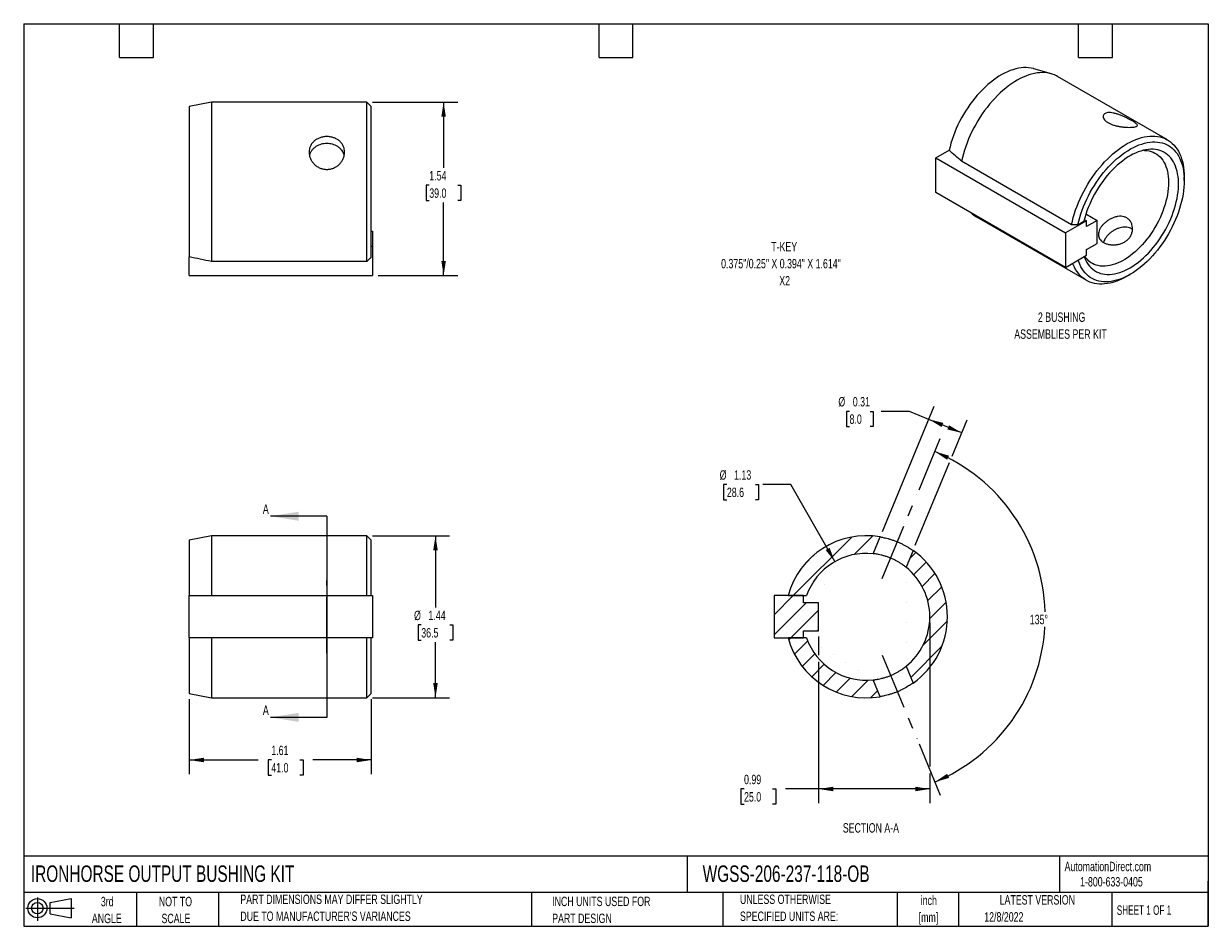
# Model space of a CAD drawing. Header units: inches. Extents: x 0.2 to 10.8, y 0.2 to 8.2.
import ezdxf

# ---------------------------------------------------------------- set-up
doc = ezdxf.new("R2010")
doc.units = ezdxf.units.IN
doc.header["$MEASUREMENT"] = 0
doc.linetypes.add('CENTERX2', pattern=[0.8, 0.5, -0.1, 0.1, -0.1])
for name, color, linetype in [('CENTER', 40, 'CENTERX2'), ('HATCH', 6, 'Continuous'), ('SLD-DEFPOINTS', 7, 'Continuous')]:
    doc.layers.add(name, color=color, linetype=linetype)
doc.layers.add('DIMENSIONS', color=140, linetype='Continuous', lineweight=25)
doc.layers.add('TEXT', color=140, linetype='Continuous', lineweight=25)
doc.styles.add('SLDTEXTSTYLE0', font='TXT', dxfattribs={"width": 0.7})
doc.styles.add('SLDTEXTSTYLE1', font='TXT', dxfattribs={"width": 0.65})
doc.dimstyles.new('SLDDIMSTYLE0', dxfattribs={"dimtxt": 0.084961, "dimasz": 0.13, "dimexe": 0, "dimexo": 0.0625, "dimgap": 0.02124, "dimtad": 0, "dimtih": 1, "dimtoh": 1, "dimrnd": 1e-09, "dimzin": 12, "dimdsep": 46, "dimtxsty": 'SLDTEXTSTYLE0', "dimsah": 1, "dimcen": 0.09, "dimadec": 0, "dimazin": 3, "dimtfac": 1, "dimtofl": 0, "dimtmove": 0, "dimatfit": 3, "dimfxl": 0, "dimfrac": 2, "dimtolj": 1, "dimtzin": 12, "dimarcsym": 0})
doc.dimstyles.new('SLDDIMSTYLE1', dxfattribs={"dimtxt": 0.084961, "dimasz": 0.13, "dimexe": 0, "dimexo": 0.0625, "dimgap": 0.02124, "dimtad": 0, "dimtih": 1, "dimtoh": 1, "dimdec": 4, "dimzin": 12, "dimdsep": 46, "dimtxsty": 'SLDTEXTSTYLE0', "dimsah": 1, "dimcen": 0.09, "dimadec": 0, "dimazin": 3, "dimtfac": 1, "dimtdec": 0, "dimtofl": 0, "dimtmove": 0, "dimatfit": 3, "dimfxl": 0, "dimfrac": 2, "dimtolj": 1, "dimtzin": 12, "dimarcsym": 0})
doc.dimstyles.new('SLDDIMSTYLE2', dxfattribs={"dimtxt": 0.084961, "dimasz": 0.13, "dimexe": 0, "dimexo": 0.0625, "dimgap": 0.02124, "dimtad": 0, "dimtih": 1, "dimtoh": 1, "dimrnd": 1e-09, "dimdsep": 46, "dimtxsty": 'SLDTEXTSTYLE0', "dimsah": 1, "dimcen": 0.09, "dimadec": 0, "dimazin": 2, "dimtfac": 1, "dimtofl": 0, "dimtmove": 0, "dimatfit": 3, "dimfxl": 0, "dimfrac": 2, "dimtolj": 1, "dimtzin": 12, "dimarcsym": 0})
doc.dimstyles.new('SLDDIMSTYLE3', dxfattribs={"dimtxt": 0.084961, "dimasz": 0.13, "dimexe": 0, "dimexo": 0.0625, "dimgap": 0.02124, "dimtad": 0, "dimtih": 1, "dimtoh": 1, "dimrnd": 1e-09, "dimzin": 12, "dimdsep": 46, "dimtxsty": 'SLDTEXTSTYLE0', "dimsah": 1, "dimcen": 0, "dimadec": 0, "dimazin": 3, "dimtfac": 1, "dimtofl": 0, "dimtmove": 0, "dimatfit": 3, "dimfxl": 0, "dimfrac": 2, "dimtolj": 1, "dimtzin": 12, "dimarcsym": 0})

# ---------------------------------------------------------------- blocks, each defined once
blk = doc.blocks.new('Block11')
at = {"color": 7, "linetype": 'Continuous', "lineweight": 18}
for p, q in [((0, 0.113), (0.428, 0.113)), ((0.102, 0.209), (0.102, 0)), ((0.216, 0.164), (0.401, 0.198)), ((0.216, 0.063), (0.216, 0.164)), ((0.401, 0.198), (0.401, 0.029)), ((0.216, 0.063), (0.401, 0.029))]:
    blk.add_line(p, q, dxfattribs=at)
for radius in [0.0846, 0.0506]:
    blk.add_circle((0.102, 0.113), radius, dxfattribs=at)
blk = doc.blocks.new('Block12')
at = {"layer": 'SLD-DEFPOINTS'}
blk.add_blockref('Block11', (0, 0), dxfattribs=at)
blk = doc.blocks.new('SW_NOTE_0')
at = {"layer": 'TEXT', "color": 0, "attachment_point": 2, "style": 'SLDTEXTSTYLE0'}
for s, insert, char_height in [('2 BUSHING', (0.31, 0.107), 0.0833), ('ASSEMBLIES PER KIT', (0.3, -0.043), 0.08333)]:
    blk.add_mtext(s, dxfattribs=dict(at, insert=insert, char_height=char_height))
blk = doc.blocks.new('SW_NOTE_0_1')
at = {"layer": 'TEXT', "color": 0, "char_height": 0.0833, "attachment_point": 2, "style": 'SLDTEXTSTYLE0'}
for s, insert in [('inch', (0.125, 0.107)), ('[mm]', (0.122, -0.043))]:
    blk.add_mtext(s, dxfattribs=dict(at, insert=insert))
blk = doc.blocks.new('SW_NOTE_0_2')
at = {"layer": 'TEXT', "color": 0, "char_height": 0.08333, "attachment_point": 1, "style": 'SLDTEXTSTYLE0'}
for s, insert in [('UNLESS OTHERWISE', (0, 0.107)), ('SPECIFIED UNITS ARE:', (0, -0.043))]:
    blk.add_mtext(s, dxfattribs=dict(at, insert=insert))
blk = doc.blocks.new('SW_NOTE_0_3')
at = {"layer": 'TEXT', "color": 0, "char_height": 0.08333, "attachment_point": 1, "style": 'SLDTEXTSTYLE0'}
for s, insert in [('PART DIMENSIONS MAY DIFFER SLIGHTLY', (0, 0.107)), ("DUE TO MANUFACTURER'S VARIANCES", (0, -0.043))]:
    blk.add_mtext(s, dxfattribs=dict(at, insert=insert))
blk = doc.blocks.new('SW_NOTE_0_4')
at = {"layer": 'TEXT', "color": 0, "char_height": 0.0833, "attachment_point": 2, "style": 'SLDTEXTSTYLE0'}
for s, insert in [('NOT TO', (0.207, 0.107)), ('SCALE', (0.211, -0.043))]:
    blk.add_mtext(s, dxfattribs=dict(at, insert=insert))
blk = doc.blocks.new('SW_NOTE_0_5')
at = {"layer": 'TEXT', "color": 0, "char_height": 0.0833, "attachment_point": 2, "style": 'SLDTEXTSTYLE0'}
for s, insert in [('3rd', (0.091, 0.107)), ('ANGLE', (0.087, -0.043))]:
    blk.add_mtext(s, dxfattribs=dict(at, insert=insert))
blk = doc.blocks.new('SW_NOTE_0_6')
at = {"layer": 'TEXT', "color": 0, "char_height": 0.08333, "attachment_point": 1, "style": 'SLDTEXTSTYLE0'}
for s, insert in [('INCH UNITS USED FOR', (0, 0.107)), ('PART DESIGN', (0, -0.043))]:
    blk.add_mtext(s, dxfattribs=dict(at, insert=insert))
blk = doc.blocks.new('_D')
at = {"layer": 'DIMENSIONS'}
for p, q in [((1.717, 2.264), (1.717, 1.599)), ((3.331, 2.264), (3.331, 1.599)), ((1.717, 1.724), (2.329, 1.724)), ((2.445, 1.724), (2.416, 1.724)), ((2.416, 1.724), (2.416, 1.589)), ((2.697, 1.724), (2.726, 1.724)), ((2.726, 1.724), (2.726, 1.589)), ((3.331, 1.724), (2.812, 1.724)), ((2.416, 1.589), (2.445, 1.589)), ((2.726, 1.589), (2.697, 1.589))]:
    blk.add_line(p, q, dxfattribs=at)
for points in [[(1.717, 1.724), (1.847, 1.704), (1.847, 1.744)], [(3.331, 1.724), (3.201, 1.744), (3.201, 1.704)]]:
    blk.add_solid(points, dxfattribs=at)
at = {"layer": 'DIMENSIONS', "char_height": 0.0833, "attachment_point": 1, "style": 'SLDTEXTSTYLE0'}
for s, insert in [('1.61', (2.445, 1.851)), ('41.0', (2.445, 1.697))]:
    blk.add_mtext(s, dxfattribs=dict(at, insert=insert))
blk = doc.blocks.new('_D_1')
at = {"layer": 'DIMENSIONS'}
for p, q in [((3.341, 3.712), (4.025, 3.712)), ((3.9, 3.712), (3.9, 3.075)), ((3.774, 2.921), (3.745, 2.921)), ((3.745, 2.921), (3.745, 2.786)), ((4.026, 2.921), (4.055, 2.921)), ((4.055, 2.921), (4.055, 2.786)), ((3.745, 2.786), (3.774, 2.786)), ((3.9, 2.275), (3.9, 2.767)), ((4.055, 2.786), (4.026, 2.786)), ((3.341, 2.275), (4.025, 2.275))]:
    blk.add_line(p, q, dxfattribs=at)
for points in [[(3.9, 3.712), (3.88, 3.582), (3.92, 3.582)], [(3.9, 2.275), (3.92, 2.405), (3.88, 2.405)]]:
    blk.add_solid(points, dxfattribs=at)
at = {"layer": 'DIMENSIONS', "char_height": 0.0833, "attachment_point": 1, "style": 'SLDTEXTSTYLE0'}
for s, insert in [('%%c', (3.71, 3.047)), ('1.44', (3.838, 3.047)), ('36.5', (3.774, 2.893))]:
    blk.add_mtext(s, dxfattribs=dict(at, insert=insert))
blk = doc.blocks.new('_D_2')
at = {"layer": 'DIMENSIONS'}
for p, q in [((3.341, 7.555), (4.097, 7.555)), ((3.972, 7.555), (3.972, 6.972)), ((3.845, 6.818), (3.817, 6.818)), ((3.817, 6.818), (3.817, 6.683)), ((4.098, 6.818), (4.126, 6.818)), ((4.126, 6.818), (4.126, 6.683)), ((3.817, 6.683), (3.845, 6.683)), ((3.972, 6.017), (3.972, 6.664)), ((4.126, 6.683), (4.098, 6.683)), ((3.392, 6.017), (4.097, 6.017))]:
    blk.add_line(p, q, dxfattribs=at)
for points in [[(3.972, 7.555), (3.952, 7.425), (3.992, 7.425)], [(3.972, 6.017), (3.992, 6.147), (3.952, 6.147)]]:
    blk.add_solid(points, dxfattribs=at)
at = {"layer": 'DIMENSIONS', "char_height": 0.0833, "attachment_point": 1, "style": 'SLDTEXTSTYLE0'}
for s, insert in [('1.54', (3.845, 6.944)), ('39.0', (3.845, 6.79))]:
    blk.add_mtext(s, dxfattribs=dict(at, insert=insert))
blk = doc.blocks.new('SW_NOTE_0_7')
at = {"layer": 'TEXT', "color": 0, "attachment_point": 2, "style": 'SLDTEXTSTYLE0'}
for s, insert, char_height in [('T-KEY', (0.16, 0.107), 0.0833), ('0.375"/0.25" X 0.394" X 1.614"', (0.131, -0.043), 0.08333), ('X2', (0.164, -0.194), 0.0833)]:
    blk.add_mtext(s, dxfattribs=dict(at, insert=insert, char_height=char_height))
blk = doc.blocks.new('_D_3')
at = {"layer": 'DIMENSIONS'}
for p, q in [((8.186, 4.12), (8.374, 4.573)), ((8.186, 1.867), (8.374, 1.413))]:
    blk.add_line(p, q, dxfattribs=at)
for start, end in [(1.6377, 67.5), (292.5, 356.7547)]:
    blk.add_arc((7.719, 2.993), 1.585, start, end, dxfattribs=at)
for points in [[(8.326, 4.458), (8.435, 4.385), (8.452, 4.421)], [(8.326, 1.529), (8.452, 1.565), (8.435, 1.602)]]:
    blk.add_solid(points, dxfattribs=at)
at = {"layer": 'DIMENSIONS', "insert": (9.168, 3.011), "char_height": 0.0833, "attachment_point": 1, "style": 'SLDTEXTSTYLE0'}
blk.add_mtext('135°', dxfattribs=at)
blk = doc.blocks.new('_D_4')
at = {"layer": 'DIMENSIONS'}
for p, q in [((8.282, 2.943), (8.282, 1.665)), ((7.296, 2.818), (7.296, 2.653)), ((7.296, 2.593), (7.296, 1.342)), ((8.282, 1.605), (8.282, 1.342)), ((6.635, 1.467), (6.607, 1.467)), ((6.607, 1.467), (6.607, 1.332)), ((6.888, 1.467), (6.916, 1.467)), ((6.916, 1.467), (6.916, 1.332)), ((7.296, 1.467), (7.003, 1.467)), ((8.282, 1.467), (7.296, 1.467)), ((6.607, 1.332), (6.635, 1.332)), ((6.916, 1.332), (6.888, 1.332))]:
    blk.add_line(p, q, dxfattribs=at)
for points in [[(7.296, 1.467), (7.426, 1.447), (7.426, 1.487)], [(8.282, 1.467), (8.152, 1.487), (8.152, 1.447)]]:
    blk.add_solid(points, dxfattribs=at)
at = {"layer": 'DIMENSIONS', "char_height": 0.0833, "attachment_point": 1, "style": 'SLDTEXTSTYLE0'}
for s, insert in [('0.99', (6.635, 1.593)), ('25.0', (6.635, 1.439))]:
    blk.add_mtext(s, dxfattribs=dict(at, insert=insert))
blk = doc.blocks.new('_D_5')
at = {"layer": 'DIMENSIONS'}
for p, q in [((7.861, 3.748), (8.321, 4.859)), ((7.57, 4.814), (7.542, 4.814)), ((7.542, 4.814), (7.542, 4.679)), ((7.752, 4.814), (7.78, 4.814)), ((7.78, 4.814), (7.78, 4.679)), ((8.101, 4.814), (7.851, 4.814)), ((8.274, 4.743), (8.101, 4.814)), ((8.565, 4.623), (8.274, 4.743)), ((8.48, 4.418), (8.612, 4.738)), ((7.542, 4.679), (7.57, 4.679)), ((7.78, 4.679), (7.752, 4.679)), ((8.152, 3.627), (8.457, 4.362))]:
    blk.add_line(p, q, dxfattribs=at)
for points in [[(8.274, 4.743), (8.386, 4.675), (8.401, 4.712)], [(8.565, 4.623), (8.452, 4.691), (8.437, 4.654)]]:
    blk.add_solid(points, dxfattribs=at)
at = {"layer": 'DIMENSIONS', "char_height": 0.0833, "attachment_point": 1, "style": 'SLDTEXTSTYLE0'}
for s, insert in [('%%c', (7.471, 4.941)), ('0.31', (7.599, 4.941)), ('8.0', (7.57, 4.787))]:
    blk.add_mtext(s, dxfattribs=dict(at, insert=insert))
blk = doc.blocks.new('_D_6')
at = {"layer": 'DIMENSIONS'}
for p, q in [((6.483, 4.165), (6.454, 4.165)), ((6.454, 4.165), (6.454, 4.03)), ((6.735, 4.165), (6.764, 4.165)), ((6.764, 4.165), (6.764, 4.03)), ((7.05, 4.165), (6.8, 4.165)), ((7.44, 3.482), (7.05, 4.165)), ((6.454, 4.03), (6.483, 4.03)), ((6.764, 4.03), (6.735, 4.03))]:
    blk.add_line(p, q, dxfattribs=at)
blk.add_solid([(7.44, 3.482), (7.393, 3.605), (7.358, 3.585)], dxfattribs=at)
at = {"layer": 'DIMENSIONS', "char_height": 0.0833, "attachment_point": 1, "style": 'SLDTEXTSTYLE0'}
for s, insert in [('%%c', (6.419, 4.292)), ('1.13', (6.547, 4.292)), ('28.6', (6.483, 4.138))]:
    blk.add_mtext(s, dxfattribs=dict(at, insert=insert))

msp = doc.modelspace()

# ---------------------------------------------------------------- hatches: boundary and pattern name
at = {"layer": 'HATCH'}
h = msp.add_hatch(dxfattribs=at)
h.set_pattern_fill('ANSI31', color=256, style=0)
edge = h.paths.add_edge_path(flags=0)
edge.add_line((7.16292, 3.181), (7.16292, 3.1808))
edge.add_line((7.16292, 3.1808), (7.18889, 3.1808))
edge.add_arc((7.71922, 2.9933), 0.5625, 83.758116, 160.528779, ccw=False)
edge.add_line((7.78038, 3.55247), (7.8421, 3.70147))
edge.add_arc((7.71922, 2.9933), 0.71875, 80.156356, 164.862079)
edge.add_line((7.02541, 3.181), (7.16292, 3.181))
h = msp.add_hatch(dxfattribs=at)
h.set_pattern_fill('ANSI31', color=256, style=0)
edge = h.paths.add_edge_path(flags=0)
edge.add_line((8.13308, 3.58094), (8.07136, 3.43194))
edge.add_arc((7.71922, 2.9933), 0.5625, -51.241884, 51.241884, ccw=False)
edge.add_line((8.07136, 2.55467), (8.13308, 2.40566))
edge.add_arc((7.71922, 2.9933), 0.71875, 305.156356, 414.843644)
h = msp.add_hatch(dxfattribs=at)
h.set_pattern_fill('ANSI31', color=256, style=0)
h.paths.add_polyline_path([(7.16292, 2.8058), (7.16292, 2.8684), (7.29599, 2.8684), (7.29599, 3.1184), (7.16292, 3.1184), (7.16292, 3.181), (6.90071, 3.181), (6.90071, 2.8058)], flags=0)
h = msp.add_hatch(dxfattribs=at)
h.set_pattern_fill('ANSI31', color=256, style=0)
edge = h.paths.add_edge_path(flags=0)
edge.add_arc((7.71922, 2.9933), 0.5625, 199.471221, 276.241884, ccw=False)
edge.add_line((7.18889, 2.8058), (7.02536, 2.8058))
edge.add_arc((7.71922, 2.9933), 0.71875, 195.121665, 279.843644)
edge.add_line((7.8421, 2.28513), (7.78038, 2.43414))

# ---------------------------------------------------------------- linework, layer by layer
for p, q in [((9.35877, 7.80613), (9.20287, 7.85112)), ((10.38757, 7.22056), (9.41321, 7.78304)), ((1.91338, 7.55456), (1.71653, 7.51519)), ((1.71653, 7.51519), (1.71653, 6.18287)), ((3.29133, 7.55456), (1.91338, 7.55456)), ((1.91338, 7.55456), (1.91338, 6.142)), ((3.3307, 7.51519), (3.29133, 7.55456)), ((3.29133, 6.142), (3.29133, 7.55456)), ((3.3307, 6.18287), (3.3307, 7.51519)), ((8.3359, 7.06007), (8.45298, 7.12765)), ((8.3359, 7.06007), (9.48509, 6.39666)), ((8.3359, 6.75371), (8.3359, 7.06007)), ((9.53763, 6.46813), (8.56327, 7.03062)), ((10.53646, 6.85934), (10.53646, 6.89148)), ((9.48509, 6.09029), (8.3359, 6.75371)), ((8.64667, 6.5743), (8.6473, 6.5737)), ((8.69452, 6.5381), (9.66888, 5.97561)), ((9.65112, 6.51488), (9.6705, 6.50369)), ((9.66553, 6.56408), (9.76459, 6.5069)), ((3.3307, 6.41258), (3.34173, 6.41258)), ((3.34173, 6.41258), (3.34173, 6.27951)), ((9.6705, 6.50369), (9.48509, 6.39666)), ((9.59437, 6.46874), (9.64717, 6.49923)), ((9.76459, 6.5069), (9.6705, 6.45258)), ((9.6705, 6.45258), (9.6705, 6.50369)), ((9.76459, 6.30276), (9.76459, 6.5069)), ((9.48509, 6.39666), (9.48509, 6.09029)), ((9.6705, 6.24844), (9.76459, 6.30276)), ((3.3307, 6.27951), (3.34173, 6.27951)), ((3.34173, 6.27951), (3.34173, 6.0173)), ((9.48509, 6.09029), (9.6705, 6.19733)), ((9.6705, 6.19733), (9.6705, 6.24844)), ((1.71653, 6.0173), (1.71653, 6.18287)), ((3.29133, 6.142), (1.91338, 6.142)), ((1.71653, 6.0173), (3.34173, 6.0173)), ((10.02831, 6.01124), (10.05614, 6.02732)), ((1.91338, 3.71205), (1.71653, 3.67268)), ((3.29133, 3.71205), (1.91338, 3.71205)), ((1.91338, 3.71205), (1.91338, 3.181)), ((3.3307, 3.67268), (3.29133, 3.71205)), ((3.29133, 3.181), (3.29133, 3.71205)), ((7.78038, 3.55247), (7.8421, 3.70147)), ((1.71653, 3.67268), (1.71653, 3.181)), ((3.3307, 3.181), (3.3307, 3.67268)), ((8.13308, 3.58094), (8.07136, 3.43194)), ((1.71653, 2.8058), (1.71653, 3.181)), ((1.71653, 3.181), (3.34173, 3.181)), ((3.34173, 3.181), (3.34173, 2.8058)), ((6.90071, 3.181), (6.90071, 2.8058)), ((7.16292, 3.181), (6.90071, 3.181)), ((7.02541, 3.181), (7.16292, 3.181)), ((7.16292, 3.181), (7.16292, 3.1808)), ((7.16292, 3.1184), (7.16292, 3.181)), ((7.16292, 3.1808), (7.18889, 3.1808)), ((7.29599, 3.1184), (7.16292, 3.1184)), ((7.29599, 2.8684), (7.29599, 3.1184)), ((7.16292, 2.8684), (7.29599, 2.8684)), ((7.16292, 2.8058), (7.16292, 2.8684)), ((1.71653, 2.8058), (1.71653, 2.31392)), ((3.34173, 2.8058), (1.71653, 2.8058)), ((1.91338, 2.8058), (1.91338, 2.27455)), ((3.29133, 2.27455), (3.29133, 2.8058)), ((3.3307, 2.31392), (3.3307, 2.8058)), ((6.90071, 2.8058), (7.16292, 2.8058)), ((7.18889, 2.8058), (7.02536, 2.8058)), ((8.07136, 2.55467), (8.13308, 2.40566)), ((7.8421, 2.28513), (7.78038, 2.43414)), ((1.71653, 2.31392), (1.91338, 2.27455)), ((3.29133, 2.27455), (3.3307, 2.31392)), ((1.91338, 2.27455), (3.29133, 2.27455))]:
    msp.add_line(p, q)
at = {"flags": 128}
for points in [[(9.20287, 7.85112), (9.19938, 7.8521), (9.17887, 7.85676), (9.15764, 7.85974), (9.13576, 7.86106), (9.11328, 7.86069), (9.09026, 7.85865), (9.06677, 7.85493), (9.04286, 7.84955), (9.01861, 7.84253), (8.99408, 7.83387), (8.96933, 7.82361), (8.94443, 7.81178), (8.91945, 7.7984), (8.89446, 7.78351), (8.86953, 7.76715), (8.84471, 7.74936), (8.82009, 7.73021), (8.79572, 7.70972), (8.77167, 7.68797), (8.74802, 7.665), (8.72481, 7.64089), (8.70211, 7.6157), (8.67999, 7.58949), (8.65851, 7.56234), (8.63772, 7.53432), (8.61768, 7.5055), (8.59844, 7.47597), (8.58006, 7.4458), (8.56259, 7.41508), (8.54607, 7.38389), (8.53054, 7.3523), (8.51606, 7.32042), (8.50265, 7.28832), (8.49036, 7.2561), (8.47922, 7.22383), (8.46926, 7.19161), (8.4605, 7.15952), (8.45298, 7.12765)], [(9.41321, 7.78304), (9.40518, 7.78748), (9.3862, 7.79645), (9.36637, 7.8038), (9.34575, 7.80952), (9.32438, 7.81358), (9.30233, 7.81598), (9.27964, 7.81671), (9.25637, 7.81576), (9.23259, 7.81315), (9.20836, 7.80887), (9.18373, 7.80294), (9.15877, 7.79538), (9.13354, 7.7862), (9.10811, 7.77542), (9.08254, 7.76308), (9.0569, 7.7492), (9.03125, 7.73382), (9.00566, 7.71698), (8.98019, 7.69872), (8.95491, 7.6791), (8.92988, 7.65815), (8.90516, 7.63593), (8.88083, 7.6125), (8.85694, 7.58792), (8.83354, 7.56225), (8.81071, 7.53556), (8.7885, 7.50792), (8.76697, 7.47938), (8.74616, 7.45004), (8.72614, 7.41996), (8.70696, 7.38921), (8.68866, 7.35789), (8.67129, 7.32606), (8.65489, 7.29381), (8.63951, 7.26122), (8.62519, 7.22837), (8.61196, 7.19535), (8.59986, 7.16225), (8.58891, 7.12913), (8.57914, 7.0961), (8.57059, 7.06323), (8.56327, 7.03062)], [(9.53763, 6.46813), (9.54495, 6.50075), (9.5535, 6.53362), (9.56327, 6.56665), (9.57422, 6.59976), (9.58632, 6.63287), (9.59955, 6.66589), (9.61387, 6.69873), (9.62925, 6.73132), (9.64565, 6.76357), (9.66302, 6.7954), (9.68132, 6.82673), (9.7005, 6.85747), (9.72052, 6.88755), (9.74133, 6.9169), (9.76286, 6.94543), (9.78507, 6.97308), (9.8079, 6.99977), (9.8313, 7.02544), (9.85519, 7.05002), (9.87952, 7.07344), (9.90424, 7.09566), (9.92927, 7.11661), (9.95455, 7.13624), (9.98002, 7.15449), (10.00561, 7.17133), (10.03126, 7.18671), (10.0569, 7.20059), (10.08247, 7.21293), (10.1079, 7.22371), (10.13313, 7.23289), (10.15809, 7.24046), (10.18272, 7.24639), (10.20695, 7.25066), (10.23073, 7.25328), (10.254, 7.25422), (10.27669, 7.25349), (10.29874, 7.25109), (10.32011, 7.24703), (10.34073, 7.24132), (10.36056, 7.23396), (10.37954, 7.22499), (10.39762, 7.21442), (10.41477, 7.20228), (10.43093, 7.18859), (10.44606, 7.17341), (10.46013, 7.15676), (10.47309, 7.13868), (10.48493, 7.11923), (10.4956, 7.09845), (10.50508, 7.07639), (10.51334, 7.05312), (10.52037, 7.02868), (10.52615, 7.00315), (10.53065, 6.97659), (10.53388, 6.94906), (10.53581, 6.92064), (10.53646, 6.89148)], [(9.59437, 6.46874), (9.6019, 6.50061), (9.61065, 6.5327), (9.62062, 6.56492), (9.63176, 6.59719), (9.64405, 6.62941), (9.65745, 6.66151), (9.67194, 6.69339), (9.68746, 6.72497), (9.70398, 6.75617), (9.72146, 6.78689), (9.73984, 6.81706), (9.75907, 6.84659), (9.77911, 6.87541), (9.7999, 6.90343), (9.82139, 6.93058), (9.84351, 6.95679), (9.8662, 6.98198), (9.88941, 7.00609), (9.91307, 7.02906), (9.93711, 7.05081), (9.96148, 7.07129), (9.98611, 7.09045), (10.01092, 7.10824), (10.03585, 7.1246), (10.06084, 7.13949), (10.08582, 7.15287), (10.11072, 7.1647), (10.13547, 7.17496), (10.16, 7.18362), (10.18425, 7.19064), (10.20816, 7.19602), (10.23165, 7.19973), (10.25467, 7.20178), (10.27715, 7.20214), (10.29904, 7.20083), (10.32026, 7.19784), (10.34077, 7.19319), (10.36051, 7.18688), (10.37943, 7.17894), (10.39747, 7.16937), (10.41458, 7.15822), (10.43073, 7.14551), (10.44586, 7.13127), (10.45993, 7.11555), (10.47292, 7.09838), (10.48477, 7.07982), (10.49546, 7.0599), (10.50497, 7.0387), (10.51326, 7.01625), (10.52031, 6.99264), (10.52611, 6.96791), (10.53063, 6.94213), (10.53387, 6.91538), (10.53581, 6.88773), (10.53646, 6.85925), (10.5358, 6.83002), (10.53385, 6.80012), (10.53061, 6.76963), (10.52608, 6.73863), (10.52027, 6.70721), (10.51321, 6.67545), (10.50492, 6.64343), (10.49541, 6.61125), (10.48471, 6.57899), (10.47284, 6.54674), (10.45986, 6.51458), (10.44577, 6.48261), (10.43064, 6.45091), (10.41448, 6.41956), (10.39736, 6.38865), (10.37932, 6.35826), (10.3604, 6.32848), (10.34066, 6.29938), (10.32014, 6.27105), (10.29891, 6.24356), (10.27703, 6.21699), (10.25454, 6.19141), (10.23152, 6.16688), (10.20802, 6.14348), (10.18412, 6.12126), (10.15986, 6.10029), (10.13533, 6.08063), (10.11058, 6.06232), (10.08568, 6.04542), (10.0607, 6.02997), (10.03571, 6.01602), (10.01077, 6.0036), (9.98596, 5.99274), (9.96134, 5.98348), (9.93697, 5.97584), (9.91293, 5.96984), (9.88927, 5.96549), (9.86607, 5.96282), (9.84338, 5.96182), (9.82126, 5.9625), (9.79978, 5.96486), (9.779, 5.96888), (9.75896, 5.97457), (9.73973, 5.9819), (9.72135, 5.99086), (9.70388, 6.00142), (9.68737, 6.01354), (9.67185, 6.02721), (9.65737, 6.04238), (9.64397, 6.05901), (9.63169, 6.07705), (9.62055, 6.09646), (9.6106, 6.11719), (9.60185, 6.13917), (9.59664, 6.15469)], [(9.64974, 6.18534), (9.65502, 6.17171), (9.66412, 6.15181), (9.6744, 6.13322), (9.68584, 6.11597), (9.69839, 6.10013), (9.71202, 6.08575), (9.72668, 6.07286), (9.74234, 6.0615), (9.75894, 6.05172), (9.77644, 6.04353), (9.79478, 6.03696), (9.81391, 6.03204), (9.83377, 6.02878), (9.8543, 6.02718), (9.87544, 6.02726), (9.89713, 6.02901), (9.91929, 6.03242), (9.94186, 6.0375), (9.96478, 6.04421), (9.98797, 6.05255), (10.01137, 6.06248), (10.0349, 6.07397), (10.0585, 6.087), (10.08209, 6.10152), (10.1056, 6.11749), (10.12897, 6.13486), (10.15211, 6.15358), (10.17496, 6.17359), (10.19745, 6.19483), (10.21952, 6.21724), (10.2411, 6.24074), (10.26212, 6.26528), (10.28251, 6.29077), (10.30223, 6.31714), (10.3212, 6.3443), (10.33937, 6.37219), (10.35669, 6.4007), (10.3731, 6.42976), (10.38856, 6.45928), (10.40301, 6.48918), (10.41642, 6.51935), (10.42874, 6.54971), (10.43994, 6.58016), (10.44998, 6.61063), (10.45884, 6.641), (10.46648, 6.6712), (10.47288, 6.70113), (10.47803, 6.7307), (10.4819, 6.75983), (10.48449, 6.78841), (10.48579, 6.81638), (10.4858, 6.84363), (10.48451, 6.8701), (10.48192, 6.8957), (10.47806, 6.92036), (10.47292, 6.944), (10.46652, 6.96654), (10.45889, 6.98792), (10.45004, 7.00809), (10.44001, 7.02696), (10.42882, 7.0445), (10.4165, 7.06064), (10.4031, 7.07534), (10.38865, 7.08855), (10.3732, 7.10024), (10.35679, 7.11036), (10.33948, 7.11889), (10.32131, 7.1258), (10.30235, 7.13107), (10.28264, 7.13469), (10.26224, 7.13664), (10.24123, 7.13692), (10.21966, 7.13553), (10.19759, 7.13247), (10.1751, 7.12774), (10.15225, 7.12138), (10.12911, 7.11339), (10.10575, 7.10379), (10.08224, 7.09263), (10.05865, 7.07992), (10.03505, 7.06571), (10.01152, 7.05005), (9.98812, 7.03297), (9.96492, 7.01454), (9.942, 6.9948), (9.91943, 6.97381), (9.89726, 6.95165), (9.87558, 6.92837), (9.85443, 6.90405), (9.8339, 6.87875), (9.81404, 6.85257), (9.7949, 6.82556), (9.77655, 6.79782), (9.75905, 6.76944), (9.74244, 6.74048), (9.72678, 6.71105), (9.7121, 6.68123), (9.69847, 6.65111), (9.68591, 6.62079), (9.67447, 6.59034), (9.66418, 6.55987), (9.65507, 6.52947), (9.64717, 6.49923), (9.64717, 6.49923)], [(10.17463, 7.12763), (10.18561, 7.12754), (10.20542, 7.12609), (10.22456, 7.12297), (10.24297, 7.11818), (10.26059, 7.11175), (10.27736, 7.10369), (10.29322, 7.09403), (10.30812, 7.0828), (10.32202, 7.07004), (10.33487, 7.05579), (10.34662, 7.0401), (10.35724, 7.02301), (10.3667, 7.00459), (10.37496, 6.98489), (10.38199, 6.96398), (10.38778, 6.94193), (10.3923, 6.9188), (10.39554, 6.89468), (10.39748, 6.86964), (10.39813, 6.84377), (10.39748, 6.81715), (10.39554, 6.78986), (10.3923, 6.762), (10.38778, 6.73365), (10.38199, 6.70492), (10.37496, 6.67589), (10.3667, 6.64665), (10.35724, 6.61731), (10.34662, 6.58796), (10.33487, 6.5587), (10.32202, 6.52962), (10.30812, 6.50081), (10.29322, 6.47237), (10.27736, 6.4444), (10.26059, 6.41698), (10.24297, 6.39021), (10.22456, 6.36417), (10.20542, 6.33894), (10.18561, 6.31462), (10.16519, 6.29127), (10.14423, 6.26898), (10.12281, 6.24782), (10.10098, 6.22785), (10.07883, 6.20915), (10.05641, 6.19177), (10.03382, 6.17577), (10.01111, 6.16121), (9.98837, 6.14812), (9.96567, 6.13656), (9.94309, 6.12656), (9.92069, 6.11816), (9.89855, 6.11137), (9.87674, 6.10623), (9.85534, 6.10275), (9.83441, 6.10093), (9.81403, 6.1008), (9.79425, 6.10235), (9.77515, 6.10556), (9.75678, 6.11044), (9.73921, 6.11697), (9.72249, 6.12512), (9.70669, 6.13487), (9.69184, 6.14619), (9.678, 6.15903), (9.66521, 6.17337), (9.65431, 6.18798)], [(10.02831, 6.01124), (10.00546, 5.99864), (9.97987, 5.98594), (9.9544, 5.9748), (9.92912, 5.96525), (9.9041, 5.95731), (9.87939, 5.951), (9.85505, 5.94634), (9.83116, 5.94335), (9.80777, 5.94202), (9.78495, 5.94236), (9.76274, 5.94437), (9.74121, 5.94805), (9.72041, 5.95338), (9.70039, 5.96036), (9.68121, 5.96896), (9.66292, 5.97917), (9.64555, 5.99095), (9.62916, 6.00428), (9.61379, 6.01912), (9.59947, 6.03544), (9.58625, 6.05319), (9.57415, 6.07233), (9.56321, 6.09281), (9.55345, 6.11457), (9.54864, 6.12698)]]:
    msp.add_lwpolyline(points, dxfattribs=at)
for centre, radius, start, end in [((8.8167, 6.74928), 0.24398, 225.82239, 239.947172), ((7.71922, 2.9933), 0.71875, 80.156356, 164.862079), ((7.71922, 2.9933), 0.71875, 305.156356, 54.843644), ((7.71922, 2.9933), 0.5625, 83.758116, 160.528779), ((7.71922, 2.9933), 0.5625, 308.758116, 51.241884), ((7.71922, 2.9933), 0.71875, 195.121665, 279.843644), ((7.71922, 2.9933), 0.5625, 199.471221, 276.241884)]:
    msp.add_arc(centre, radius, start, end)
for points, knots in [([(10.07032, 7.39149), (10.0777, 7.38723), (10.08434, 7.38319), (10.09622, 7.37551), (10.10149, 7.37182), (10.11024, 7.36502), (10.11373, 7.3619), (10.11892, 7.35612), (10.12061, 7.35344), (10.122, 7.34867), (10.12175, 7.34653), (10.11922, 7.34264), (10.11698, 7.34093), (10.1106, 7.33795), (10.10643, 7.33666), (10.09625, 7.33448), (10.09034, 7.33361), (10.07689, 7.33227), (10.06926, 7.33181), (10.05297, 7.33135), (10.04427, 7.33136), (10.02576, 7.33189), (10.01603, 7.33242), (9.9963, 7.33406), (9.98614, 7.33518), (9.96564, 7.33811), (9.95549, 7.33989), (9.93544, 7.34418), (9.92542, 7.34672), (9.90637, 7.35248), (9.8973, 7.3557), (9.88008, 7.36289), (9.87195, 7.36687), (9.85719, 7.37539), (9.85067, 7.37985), (9.83927, 7.38915), (9.83436, 7.39404), (9.82649, 7.40382), (9.82353, 7.4087), (9.81948, 7.41834), (9.81842, 7.42311), (9.81825, 7.43202), (9.81912, 7.43622), (9.82278, 7.44395), (9.82555, 7.44741), (9.83279, 7.4533), (9.83731, 7.45577), (9.84797, 7.45954), (9.854, 7.46082), (9.86745, 7.46216), (9.87496, 7.46221), (9.89078, 7.46109), (9.89914, 7.45993), (9.91678, 7.45647), (9.92598, 7.45418), (9.94458, 7.44873), (9.95412, 7.44555), (9.97339, 7.43844), (9.98292, 7.4346), (10.00183, 7.42647), (10.01131, 7.42213), (10.02948, 7.41339), (10.0382, 7.40898), (10.05493, 7.40017), (10.06294, 7.39575), (10.07032, 7.39149)], [0, 0, 0, 0, 0.03125, 0.03125, 0.0625, 0.0625, 0.09375, 0.09375, 0.125, 0.125, 0.15625, 0.15625, 0.1875, 0.1875, 0.21875, 0.21875, 0.25, 0.25, 0.28125, 0.28125, 0.3125, 0.3125, 0.34375, 0.34375, 0.375, 0.375, 0.40625, 0.40625, 0.4375, 0.4375, 0.46875, 0.46875, 0.5, 0.5, 0.53125, 0.53125, 0.5625, 0.5625, 0.59375, 0.59375, 0.625, 0.625, 0.65625, 0.65625, 0.6875, 0.6875, 0.71875, 0.71875, 0.75, 0.75, 0.78125, 0.78125, 0.8125, 0.8125, 0.84375, 0.84375, 0.875, 0.875, 0.90625, 0.90625, 0.9375, 0.9375, 0.96875, 0.96875, 1, 1, 1, 1]), ([(2.937, 7.24967), (2.94744, 7.24967), (2.95769, 7.24881), (2.97786, 7.24544), (2.98788, 7.24288), (3.00693, 7.2362), (3.01596, 7.2321), (3.03305, 7.22235), (3.04112, 7.21667), (3.0556, 7.20417), (3.0621, 7.1973), (3.07362, 7.18222), (3.07849, 7.17416), (3.08636, 7.15728), (3.0894, 7.14833), (3.09346, 7.12988), (3.09447, 7.1205), (3.09449, 7.10147), (3.09346, 7.09171), (3.08944, 7.0727), (3.08646, 7.06337), (3.07855, 7.0451), (3.07364, 7.03626), (3.06226, 7.01973), (3.05572, 7.01191), (3.04111, 6.99752), (3.0332, 6.99109), (3.01618, 6.97974), (3.00696, 6.97479), (2.98795, 6.96686), (2.97813, 6.96385), (2.95789, 6.95975), (2.94744, 6.95869), (2.92657, 6.95869), (2.91631, 6.95972), (2.89615, 6.96377), (2.88613, 6.96684), (2.86708, 6.97477), (2.85805, 6.97961), (2.84095, 6.99098), (2.83289, 6.99754), (2.81841, 7.01178), (2.8119, 7.01952), (2.80039, 7.03621), (2.79551, 7.045), (2.78765, 7.0631), (2.7846, 7.07255), (2.78054, 7.09168), (2.77953, 7.10122), (2.77951, 7.12026), (2.78054, 7.12985), (2.78457, 7.1482), (2.78755, 7.15704), (2.79546, 7.17407), (2.80037, 7.18218), (2.81175, 7.19711), (2.81829, 7.20406), (2.8329, 7.21669), (2.84081, 7.22226), (2.85783, 7.23199), (2.86704, 7.23618), (2.88606, 7.24286), (2.89587, 7.24538), (2.91612, 7.24879), (2.92657, 7.24967), (2.937, 7.24967)], [0, 0, 0, 0, 0.03125, 0.03125, 0.0625, 0.0625, 0.09375, 0.09375, 0.125, 0.125, 0.15625, 0.15625, 0.1875, 0.1875, 0.21875, 0.21875, 0.25, 0.25, 0.28125, 0.28125, 0.3125, 0.3125, 0.34375, 0.34375, 0.375, 0.375, 0.40625, 0.40625, 0.4375, 0.4375, 0.46875, 0.46875, 0.5, 0.5, 0.53125, 0.53125, 0.5625, 0.5625, 0.59375, 0.59375, 0.625, 0.625, 0.65625, 0.65625, 0.6875, 0.6875, 0.71875, 0.71875, 0.75, 0.75, 0.78125, 0.78125, 0.8125, 0.8125, 0.84375, 0.84375, 0.875, 0.875, 0.90625, 0.90625, 0.9375, 0.9375, 0.96875, 0.96875, 1, 1, 1, 1]), ([(2.937, 7.18795), (2.92847, 7.18763), (2.91115, 7.18696), (2.88604, 7.18162), (2.86218, 7.17315), (2.84043, 7.16145), (2.821, 7.14652), (2.8046, 7.12871), (2.7921, 7.10796), (2.78497, 7.09161), (2.78342, 7.08193), (2.78319, 7.08047)], [0, 0, 0, 0, 0.118479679, 0.240485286, 0.358940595, 0.480674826, 0.602080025, 0.726879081, 0.850289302, 0.977454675, 1, 1, 1, 1]), ([(3.09076, 7.08014), (3.09031, 7.08265), (3.08848, 7.09291), (3.08116, 7.10945), (3.06891, 7.12924), (3.05282, 7.14667), (3.03329, 7.16167), (3.01089, 7.1736), (2.98603, 7.1822), (2.96114, 7.18713), (2.9445, 7.1877), (2.937, 7.18795)], [0, 0, 0, 0, 0.03888873, 0.15908478, 0.27728848, 0.39870461, 0.52083352, 0.64644498, 0.76931948, 0.89599256, 1, 1, 1, 1]), ([(9.82092, 6.31111), (9.81353, 6.31537), (9.80702, 6.3201), (9.79569, 6.33043), (9.79082, 6.33611), (9.7831, 6.34808), (9.78022, 6.35435), (9.77635, 6.36756), (9.77538, 6.37451), (9.77539, 6.38862), (9.77634, 6.39585), (9.78016, 6.41079), (9.78299, 6.4183), (9.79034, 6.43334), (9.79492, 6.44097), (9.80563, 6.45599), (9.81169, 6.4633), (9.82517, 6.47755), (9.83268, 6.48454), (9.84845, 6.49751), (9.85677, 6.50357), (9.87432, 6.51476), (9.88342, 6.5198), (9.90184, 6.52849), (9.91132, 6.53221), (9.93032, 6.53807), (9.93974, 6.54019), (9.95848, 6.54275), (9.96788, 6.54316), (9.98589, 6.54213), (9.99456, 6.54071), (10.01127, 6.53594), (10.01928, 6.53258), (10.03407, 6.52404), (10.04074, 6.51896), (10.0527, 6.50725), (10.05803, 6.50053), (10.06689, 6.48603), (10.07045, 6.47827), (10.07581, 6.46179), (10.07758, 6.45306), (10.07914, 6.43546), (10.07898, 6.4265), (10.07663, 6.40832), (10.07446, 6.39934), (10.06823, 6.38185), (10.06409, 6.37322), (10.05398, 6.35686), (10.04808, 6.3492), (10.0346, 6.33494), (10.02694, 6.3283), (10.01057, 6.31666), (10.0018, 6.31157), (9.98314, 6.30285), (9.97337, 6.29929), (9.95349, 6.29381), (9.94323, 6.29184), (9.92263, 6.2895), (9.91242, 6.28912), (9.89221, 6.28982), (9.88211, 6.29094), (9.86296, 6.2945), (9.85383, 6.29694), (9.83649, 6.30311), (9.82832, 6.30684), (9.82092, 6.31111)], [0, 0, 0, 0, 0.03125, 0.03125, 0.0625, 0.0625, 0.09375, 0.09375, 0.125, 0.125, 0.15625, 0.15625, 0.1875, 0.1875, 0.21875, 0.21875, 0.25, 0.25, 0.28125, 0.28125, 0.3125, 0.3125, 0.34375, 0.34375, 0.375, 0.375, 0.40625, 0.40625, 0.4375, 0.4375, 0.46875, 0.46875, 0.5, 0.5, 0.53125, 0.53125, 0.5625, 0.5625, 0.59375, 0.59375, 0.625, 0.625, 0.65625, 0.65625, 0.6875, 0.6875, 0.71875, 0.71875, 0.75, 0.75, 0.78125, 0.78125, 0.8125, 0.8125, 0.84375, 0.84375, 0.875, 0.875, 0.90625, 0.90625, 0.9375, 0.9375, 0.96875, 0.96875, 1, 1, 1, 1]), ([(10.0781, 6.42647), (10.07556, 6.42832), (10.06729, 6.43432), (10.05085, 6.44121), (10.02911, 6.44642), (10.00581, 6.44754), (9.98161, 6.44498), (9.95701, 6.4387), (9.93252, 6.42908), (9.9089, 6.41638), (9.88684, 6.40121), (9.86711, 6.38409), (9.85017, 6.36575), (9.83662, 6.34664), (9.82666, 6.32815), (9.82323, 6.31625), (9.82164, 6.31075)], [0, 0, 0, 0, 0.03329862, 0.10806109, 0.18282883, 0.25753513, 0.33224869, 0.40809919, 0.48394801, 0.56060035, 0.63724411, 0.71267921, 0.78811227, 0.86225301, 0.93640042, 1, 1, 1, 1]), ([(7.8421, 3.70147), (7.8421, 3.70147), (7.84313, 3.70129), (7.84718, 3.70057), (7.85025, 3.70002), (7.85818, 3.6985), (7.86302, 3.69754), (7.87439, 3.69513), (7.88095, 3.69366), (7.89519, 3.69021), (7.90293, 3.68823), (7.91963, 3.6836), (7.92841, 3.681), (7.94652, 3.67523), (7.95596, 3.67202), (7.97509, 3.66504), (7.98463, 3.66133), (8.00367, 3.65345), (8.01326, 3.64923), (8.03161, 3.64069), (8.04045, 3.63635), (8.05748, 3.62755), (8.06559, 3.62315), (8.08052, 3.6147), (8.08747, 3.61059), (8.1001, 3.60288), (8.10567, 3.59935), (8.1154, 3.59303), (8.11959, 3.59023), (8.12627, 3.58569), (8.12879, 3.58394), (8.1322, 3.58156), (8.13308, 3.58094), (8.13308, 3.58094)], [0, 0, 0, 0, 0.0625, 0.0625, 0.125, 0.125, 0.1875, 0.1875, 0.25, 0.25, 0.3125, 0.3125, 0.375, 0.375, 0.4375, 0.4375, 0.5, 0.5, 0.5625, 0.5625, 0.625, 0.625, 0.6875, 0.6875, 0.75, 0.75, 0.8125, 0.8125, 0.875, 0.875, 0.9375, 0.9375, 1, 1, 1, 1]), ([(8.07136, 3.43194), (8.07136, 3.43194), (8.07053, 3.43261), (8.06724, 3.43522), (8.06475, 3.43718), (8.05825, 3.44217), (8.05426, 3.44517), (8.04475, 3.45207), (8.03921, 3.45597), (8.02699, 3.46419), (8.02025, 3.46855), (8.00541, 3.47763), (7.99749, 3.48224), (7.98079, 3.49138), (7.97189, 3.49596), (7.95352, 3.50478), (7.94416, 3.50897), (7.92508, 3.51688), (7.91527, 3.52063), (7.89615, 3.52735), (7.88674, 3.53036), (7.86827, 3.53578), (7.85936, 3.53813), (7.84263, 3.54216), (7.83467, 3.54388), (7.82009, 3.54673), (7.81354, 3.54787), (7.80196, 3.54971), (7.7969, 3.55043), (7.78879, 3.5515), (7.78569, 3.55186), (7.78147, 3.55235), (7.78038, 3.55247), (7.78038, 3.55247)], [0, 0, 0, 0, 0.0625, 0.0625, 0.125, 0.125, 0.1875, 0.1875, 0.25, 0.25, 0.3125, 0.3125, 0.375, 0.375, 0.4375, 0.4375, 0.5, 0.5, 0.5625, 0.5625, 0.625, 0.625, 0.6875, 0.6875, 0.75, 0.75, 0.8125, 0.8125, 0.875, 0.875, 0.9375, 0.9375, 1, 1, 1, 1]), ([(7.78038, 2.43414), (7.78038, 2.43414), (7.78145, 2.43425), (7.78561, 2.43473), (7.78876, 2.4351), (7.79689, 2.43617), (7.80183, 2.43687), (7.81343, 2.43872), (7.8201, 2.43987), (7.83456, 2.4427), (7.84241, 2.44439), (7.85933, 2.44846), (7.86819, 2.4508), (7.88645, 2.45615), (7.89599, 2.4592), (7.91522, 2.46595), (7.9248, 2.46961), (7.94388, 2.47751), (7.95347, 2.4818), (7.97174, 2.49057), (7.98052, 2.49508), (7.99741, 2.50431), (8.00538, 2.50895), (8.02006, 2.51793), (8.0269, 2.52235), (8.03923, 2.53064), (8.04466, 2.53446), (8.05415, 2.54135), (8.05824, 2.54442), (8.06473, 2.5494), (8.06718, 2.55134), (8.07051, 2.55398), (8.07136, 2.55467), (8.07136, 2.55467)], [0, 0, 0, 0, 0.0625, 0.0625, 0.125, 0.125, 0.1875, 0.1875, 0.25, 0.25, 0.3125, 0.3125, 0.375, 0.375, 0.4375, 0.4375, 0.5, 0.5, 0.5625, 0.5625, 0.625, 0.625, 0.6875, 0.6875, 0.75, 0.75, 0.8125, 0.8125, 0.875, 0.875, 0.9375, 0.9375, 1, 1, 1, 1]), ([(8.13308, 2.40566), (8.13308, 2.40566), (8.13222, 2.40505), (8.12885, 2.4027), (8.12629, 2.40092), (8.11961, 2.39639), (8.11551, 2.39364), (8.10576, 2.38732), (8.10008, 2.38371), (8.08758, 2.37608), (8.08071, 2.37201), (8.06562, 2.36348), (8.05757, 2.3591), (8.04069, 2.35038), (8.03174, 2.34597), (8.01329, 2.33738), (8.00391, 2.33326), (7.98488, 2.32537), (7.97512, 2.32157), (7.9561, 2.31463), (7.94678, 2.31146), (7.92851, 2.30563), (7.91967, 2.30301), (7.90314, 2.29843), (7.89532, 2.29642), (7.88093, 2.29294), (7.8745, 2.2915), (7.86315, 2.28909), (7.8582, 2.2881), (7.85027, 2.28659), (7.84726, 2.28604), (7.84316, 2.28531), (7.8421, 2.28513), (7.8421, 2.28513)], [0, 0, 0, 0, 0.0625, 0.0625, 0.125, 0.125, 0.1875, 0.1875, 0.25, 0.25, 0.3125, 0.3125, 0.375, 0.375, 0.4375, 0.4375, 0.5, 0.5, 0.5625, 0.5625, 0.625, 0.625, 0.6875, 0.6875, 0.75, 0.75, 0.8125, 0.8125, 0.875, 0.875, 0.9375, 0.9375, 1, 1, 1, 1])]:
    msp.add_open_spline(points, degree=3, knots=knots)
for points in [[(8.56327, 7.03062), (8.52648, 7.06295), (8.48971, 7.0953), (8.45298, 7.12765)], [(9.59437, 6.46874), (9.57546, 6.46853), (9.55654, 6.46832), (9.53763, 6.46813)], [(1.91338, 6.142), (1.84776, 6.1556), (1.78214, 6.16922), (1.71653, 6.18287)], [(3.3307, 6.18287), (3.31759, 6.16923), (3.30447, 6.15561), (3.29133, 6.142)]]:
    msp.add_open_spline(points, degree=3)
at = {"layer": 'CENTER'}
for p, q in [((7.86021, 3.33367), (8.16674, 4.0737)), ((2.937, 2.67112), (2.937, 3.31548)), ((7.86021, 2.65293), (8.16674, 1.9129))]:
    msp.add_line(p, q, dxfattribs=at)
at = {"layer": 'TEXT'}
for p, q in [((0.25, 8.25), (10.75, 8.25)), ((0.25, 8.25), (0.25, 0.25)), ((1.1, 7.95), (1.1, 8.25)), ((1.4, 7.95), (1.4, 8.25)), ((5.35, 7.95), (5.35, 8.25)), ((5.65, 7.95), (5.65, 8.25)), ((9.6, 7.95), (9.6, 8.25)), ((9.9, 7.95), (9.9, 8.25)), ((10.75, 8.25), (10.75, 0.25)), ((1.1, 7.95), (1.4, 7.95)), ((5.35, 7.95), (5.65, 7.95)), ((9.6, 7.95), (9.9, 7.95)), ((2.937, 3.88455), (2.937, 2.10205)), ((10.75, 0.87111), (0.25, 0.87111)), ((6.13224, 0.87111), (6.13224, 0.55)), ((9.4321, 0.87111), (9.4321, 0.55)), ((10.75, 0.25), (10.75, 0.65)), ((10.75, 0.55), (0.25, 0.55)), ((1.25, 0.55), (1.25, 0.25)), ((1.97684, 0.55), (1.97684, 0.25)), ((4.74986, 0.55), (4.74986, 0.25)), ((6.44804, 0.55), (6.44804, 0.25)), ((7.99308, 0.55), (7.99308, 0.25)), ((8.53591, 0.55), (8.53591, 0.25)), ((9.89562, 0.55), (9.89562, 0.25)), ((0.25, 0.25), (10.75, 0.25))]:
    msp.add_line(p, q, dxfattribs=at)
at = {"layer": 'TEXT', "linetype": 'Continuous'}
for p, q in [((2.937, 3.88455), (2.437, 3.88455)), ((2.937, 2.10205), (2.437, 2.10205))]:
    msp.add_line(p, q, dxfattribs=at)
at = {"layer": 'TEXT'}
for points in [[(2.437, 3.88455), (2.687, 3.84455), (2.687, 3.92455)], [(2.437, 2.10205), (2.687, 2.06205), (2.687, 2.14205)]]:
    msp.add_solid(points, dxfattribs=at)

# ---------------------------------------------------------------- block references
at = {"layer": 'SLD-DEFPOINTS'}
msp.add_blockref('Block12', (0.26921, 0.2974), dxfattribs=at)
at = {"layer": 'TEXT'}
for name, p in [('SW_NOTE_0_7', (6.83104, 6.20786)), ('SW_NOTE_0', (9.13984, 5.58358)), ('SW_NOTE_0_3', (2.17005, 0.42408)), ('SW_NOTE_0_2', (6.59874, 0.42408)), ('SW_NOTE_0_1', (8.1476, 0.41473)), ('SW_NOTE_0_5', (0.8995, 0.40425)), ('SW_NOTE_0_4', (1.38808, 0.40425)), ('SW_NOTE_0_6', (4.93424, 0.40546))]:
    msp.add_blockref(name, p, dxfattribs=at)

# ---------------------------------------------------------------- texts
for s, insert, char_height, attachment_point, style in [('A', (2.3695, 3.99003), 0.08496, 1, 'SLDTEXTSTYLE0'), ('A', (2.3695, 2.20753), 0.08496, 1, 'SLDTEXTSTYLE0'), ('SECTION A-A', (7.7595, 1.16405), 0.0833333, 2, 'SLDTEXTSTYLE0'), ('IRONHORSE OUTPUT BUSHING KIT', (0.31361, 0.78939), 0.1458333, 1, 'SLDTEXTSTYLE0'), ('WGSS-206-237-118-OB', (6.26802, 0.78939), 0.1458333, 1, 'SLDTEXTSTYLE0'), ('AutomationDirect.com', (9.47618, 0.82191), 0.0833333, 1, 'SLDTEXTSTYLE0'), ('1-800-633-0405', (9.61384, 0.6865), 0.0833333, 1, 'SLDTEXTSTYLE0'), ('LATEST VERSION', (9.23434, 0.52614), 0.0833333, 2, 'SLDTEXTSTYLE0'), ('SHEET 1 OF 1', (9.93863, 0.4351), 0.0833333, 1, 'SLDTEXTSTYLE1'), ('12/8/2022', (8.76428, 0.37526), 0.083333, 1, 'SLDTEXTSTYLE0')]:
    msp.add_mtext(s, dxfattribs=dict(at, insert=insert, char_height=char_height, attachment_point=attachment_point, style=style))

# ---------------------------------------------------------------- dimensions: what is measured, and where the dimension line sits
at = {"layer": 'DIMENSIONS'}
dim = msp.add_linear_dim(base=(3.97165, 6.0173), p1=(3.29133, 7.55456), p2=(3.34173, 6.0173), angle=90, dimstyle='SLDDIMSTYLE0', dxfattribs=at)
dim.commit()
dim.dimension.update_dxf_attribs({"geometry": '_D_2', "text_midpoint": (3.97165, 6.81774), "dimtype": 160})
for base, p1, p2, angle, dimstyle, picture, middle in [((8.56453, 4.62255), (7.8421, 3.70147), (8.13308, 3.58094), 337.5, 'SLDDIMSTYLE2', '_D_5', (8.10132, 4.81441)), ((3.90024, 3.71205), (3.29133, 2.27455), (3.29133, 3.71205), 90, 'SLDDIMSTYLE0', '_D_1', (3.90024, 2.92096))]:
    dim = msp.add_linear_dim(base=base, p1=p1, p2=p2, angle=angle, text='%%c<>', dimstyle=dimstyle, dxfattribs=at)
    dim.commit()
    dim.dimension.update_dxf_attribs({"geometry": picture, "text_midpoint": middle, "dimtype": 160})
dim = msp.add_angular_dim_2l(base=(9.01167, 2.07573), line1=((7.86021, 2.65293), (8.16674, 1.9129)), line2=((7.86021, 3.33367), (8.16674, 4.0737)), dimstyle='SLDDIMSTYLE1', dxfattribs=at)
dim.commit()
dim.dimension.update_dxf_attribs({"geometry": '_D_3', "text_midpoint": (9.30411, 2.97109), "dimtype": 162})
dim = msp.add_diameter_dim_2p(p1=(7.99825, 2.50489), p2=(7.44018, 3.48171), dimstyle='SLDDIMSTYLE3', dxfattribs=at)
dim.commit()
dim.dimension.update_dxf_attribs({"geometry": '_D_6', "text_midpoint": (6.6092, 4.16543), "dimtype": 163})
for base, p1, p2, dimstyle, picture, middle in [((8.28172, 1.46691), (7.29599, 2.8684), (8.28172, 2.9933), 'SLDDIMSTYLE2', '_D_4', (6.76153, 1.46691)), ((3.3307, 1.72411), (1.71653, 2.31392), (3.3307, 2.31392), 'SLDDIMSTYLE0', '_D', (2.5708, 1.72411))]:
    dim = msp.add_linear_dim(base=base, p1=p1, p2=p2, dimstyle=dimstyle, dxfattribs=at)
    dim.commit()
    dim.dimension.update_dxf_attribs({"geometry": picture, "text_midpoint": middle, "dimtype": 160})

doc.saveas('drawing.dxf')
